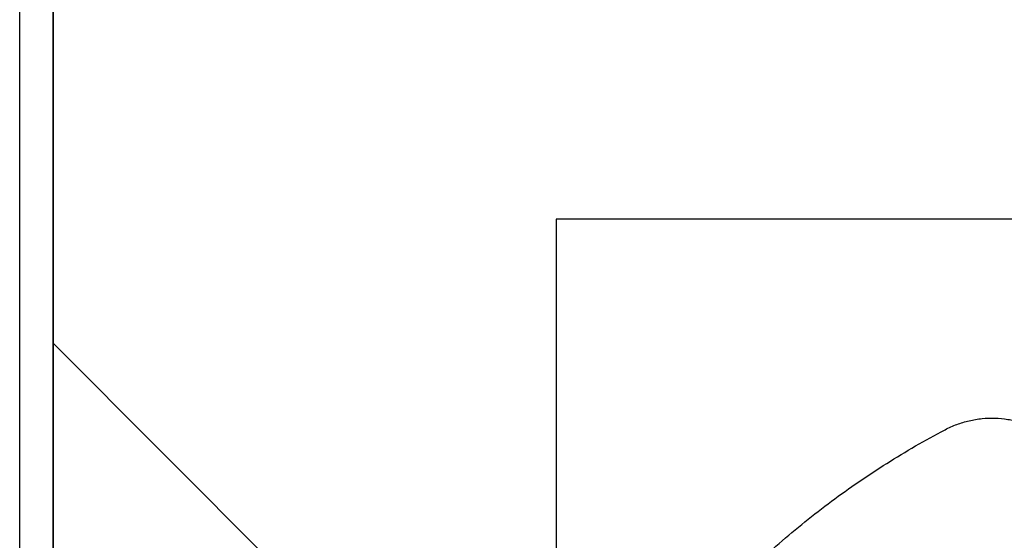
# Model space of a CAD drawing. Header units: millimetres. Extents: x -6500 to 4200, y 0 to 5940.
# Tile 128 of 157: x 1319.27 to 1326.61, y 2721.37 to 2725.25. Entities that reach past the tile are written whole.
import ezdxf

# ---------------------------------------------------------------- set-up
doc = ezdxf.new("R2010")
doc.units = ezdxf.units.MM
doc.layers.add('152', color=250, linetype='Continuous')

msp = doc.modelspace()

# ---------------------------------------------------------------- hatches: boundary and pattern name
at = {"layer": '152', "linetype": 'Continuous', "lineweight": -3}
h = msp.add_hatch(dxfattribs=at)
h.set_pattern_fill('ANSI31', color=256, scale=30, angle=89.9543738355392, style=0)
h.set_pattern_definition([(134.9543738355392, (0, 0), (-67.40553368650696, -67.29826541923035), [])])
edge = h.paths.add_edge_path(flags=0)
edge.add_line((1331.271263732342, 2714.009700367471), (1331.271263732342, 2715.759700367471))
edge.add_line((1331.271263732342, 2715.759700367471), (1327.271263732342, 2715.759700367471))
edge.add_line((1327.271263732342, 2715.759700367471), (1327.271263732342, 2723.759700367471))
edge.add_line((1327.271263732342, 2723.759700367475), (1323.271263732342, 2723.759700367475))
edge.add_line((1323.271263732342, 2723.759700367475), (1323.271263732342, 2715.759700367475))
edge.add_line((1323.271263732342, 2715.759700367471), (1319.521263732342, 2715.759700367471))
edge.add_line((1319.521263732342, 2715.759700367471), (1319.521263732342, 2773.009700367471))
edge.add_spline(control_points=[(1319.521263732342, 2773.009700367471), (1319.521263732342, 2773.174768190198), (1319.537571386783, 2773.503091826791), (1319.58590781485, 2773.827856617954), (1319.634304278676, 2774.070080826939), (1319.652504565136, 2774.150727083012), (1319.692645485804, 2774.310163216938), (1319.714609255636, 2774.389103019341), (1319.7860813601, 2774.623628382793), (1319.896233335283, 2774.930222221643), (1320.035704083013, 2775.224764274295), (1320.151472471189, 2775.441081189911), (1320.191926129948, 2775.512420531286), (1320.255455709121, 2775.618258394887), (1320.277137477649, 2775.653389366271), (1320.321301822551, 2775.723004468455), (1320.343769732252, 2775.757468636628), (1320.458016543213, 2775.928091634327), (1320.652988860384, 2776.190248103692), (1320.871692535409, 2776.431278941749), (1321.102295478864, 2776.661717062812), (1321.223545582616, 2776.771640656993), (1321.382784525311, 2776.902211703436), (1321.415050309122, 2776.928007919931), (1321.480011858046, 2776.978640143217), (1321.512742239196, 2777.003505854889), (1321.611674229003, 2777.076766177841), (1321.678616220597, 2777.123824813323), (1321.882357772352, 2777.259739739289), (1322.161774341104, 2777.426955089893), (1322.456561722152, 2777.566434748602), (1322.6835263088, 2777.660445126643), (1322.760161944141, 2777.690012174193), (1322.876617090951, 2777.731653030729), (1322.915653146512, 2777.745068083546), (1322.993796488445, 2777.770849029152), (1323.032954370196, 2777.783233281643), (1323.229170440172, 2777.842649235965), (1323.545840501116, 2777.921717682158), (1323.867838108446, 2777.969503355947), (1324.192516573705, 2778.001547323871), (1324.356195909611, 2778.009700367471), (1324.521263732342, 2778.009700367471)], knot_values=[0, 0, 0, 0, 0.06249999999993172, 0.1249999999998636, 0.1249999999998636, 0.1562499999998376, 0.1562499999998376, 0.1874999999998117, 0.1874999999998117, 0.2499999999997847, 0.3124999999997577, 0.3124999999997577, 0.343749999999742, 0.343749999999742, 0.3593749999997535, 0.3593749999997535, 0.3749999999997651, 0.3749999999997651, 0.4374999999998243, 0.4999999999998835, 0.4999999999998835, 0.5624999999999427, 0.5624999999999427, 0.5781249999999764, 0.5781249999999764, 0.59375000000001, 0.59375000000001, 0.6250000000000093, 0.6250000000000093, 0.6874999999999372, 0.749999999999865, 0.749999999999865, 0.7812499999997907, 0.7812499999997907, 0.7968749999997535, 0.7968749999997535, 0.8124999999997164, 0.8124999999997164, 0.874999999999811, 0.9374999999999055, 0.9374999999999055, 1, 1, 1, 1], degree=3, periodic=0)
edge.add_line((1324.521263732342, 2778.009700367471), (1379.521263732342, 2778.009700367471))
edge.add_line((1379.521263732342, 2778.009700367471), (1379.521263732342, 2693.009700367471))
edge.add_line((1379.521263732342, 2693.009700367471), (1375.021263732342, 2693.009700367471))
edge.add_line((1375.021263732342, 2693.009700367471), (1375.021263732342, 2724.00970036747))
edge.add_line((1375.021263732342, 2724.009700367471), (1370.521263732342, 2724.009700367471))
edge.add_line((1370.521263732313, 2724.009700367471), (1370.521263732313, 2683.009700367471))
edge.add_spline(control_points=[(1370.521263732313, 2683.009700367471), (1370.521263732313, 2682.844632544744), (1370.504955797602, 2682.516308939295), (1370.456619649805, 2682.191544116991), (1370.408223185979, 2681.949319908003), (1370.39002289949, 2681.86867365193), (1370.349881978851, 2681.709237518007), (1370.327918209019, 2681.630297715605), (1370.256446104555, 2681.395772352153), (1370.146294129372, 2681.089178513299), (1370.006823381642, 2680.794636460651), (1369.891054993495, 2680.578319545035), (1369.850601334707, 2680.50698020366), (1369.787071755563, 2680.401142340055), (1369.765389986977, 2680.366011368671), (1369.721225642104, 2680.296396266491), (1369.698757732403, 2680.261932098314), (1369.584510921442, 2680.091309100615), (1369.389537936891, 2679.829153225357), (1369.170834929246, 2679.588121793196), (1368.940231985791, 2679.357683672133), (1368.818981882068, 2679.247760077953), (1368.659742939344, 2679.117189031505), (1368.627477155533, 2679.091392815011), (1368.56251560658, 2679.040760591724), (1368.529785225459, 2679.015894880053), (1368.430853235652, 2678.942634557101), (1368.363911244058, 2678.895575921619), (1368.160169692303, 2678.759660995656), (1367.880753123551, 2678.592445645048), (1367.585965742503, 2678.45296598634), (1367.359001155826, 2678.358955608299), (1367.282365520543, 2678.329388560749), (1367.165910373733, 2678.287747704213), (1367.126874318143, 2678.274332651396), (1367.04873097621, 2678.24855170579), (1367.009573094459, 2678.236167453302), (1366.813357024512, 2678.176751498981), (1366.496686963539, 2678.097683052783), (1366.174689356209, 2678.049897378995), (1365.85001089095, 2678.017853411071), (1365.686331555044, 2678.009700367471), (1365.521263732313, 2678.009700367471)], knot_values=[0, 0, 0, 0, 0.06249999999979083, 0.1249999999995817, 0.1249999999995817, 0.1562499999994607, 0.1562499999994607, 0.1874999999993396, 0.1874999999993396, 0.2499999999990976, 0.3124999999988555, 0.3124999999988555, 0.3437499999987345, 0.3437499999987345, 0.3593749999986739, 0.3593749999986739, 0.3749999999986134, 0.3749999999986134, 0.4374999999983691, 0.4999999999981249, 0.4999999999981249, 0.5624999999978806, 0.5624999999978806, 0.5781249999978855, 0.5781249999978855, 0.5937499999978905, 0.5937499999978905, 0.6249999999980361, 0.6249999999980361, 0.687499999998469, 0.7499999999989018, 0.7499999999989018, 0.78124999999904, 0.78124999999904, 0.796874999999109, 0.796874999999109, 0.8124999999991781, 0.8124999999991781, 0.8749999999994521, 0.937499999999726, 0.937499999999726, 1, 1, 1, 1], degree=3, periodic=0)
edge.add_line((1365.521263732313, 2678.009700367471), (1336.521263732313, 2678.009700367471))
edge.add_spline(control_points=[(1336.521263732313, 2678.009700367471), (1336.356195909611, 2678.009700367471), (1336.027872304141, 2678.026008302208), (1335.703107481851, 2678.074344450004), (1335.46088327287, 2678.122740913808), (1335.380237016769, 2678.14094120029), (1335.220800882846, 2678.18108212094), (1335.141861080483, 2678.20304589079), (1334.907335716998, 2678.274517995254), (1334.600741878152, 2678.384669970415), (1334.306199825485, 2678.524140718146), (1334.089882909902, 2678.639909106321), (1334.018543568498, 2678.680362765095), (1333.912705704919, 2678.743892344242), (1333.877574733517, 2678.7655741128), (1333.807959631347, 2678.809738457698), (1333.773495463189, 2678.832206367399), (1333.602872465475, 2678.946453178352), (1333.340716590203, 2679.141426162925), (1333.099685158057, 2679.36012917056), (1332.869247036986, 2679.590732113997), (1332.75932344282, 2679.711982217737), (1332.628752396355, 2679.871221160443), (1332.602956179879, 2679.903486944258), (1332.552323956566, 2679.968448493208), (1332.527458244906, 2680.001178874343), (1332.454197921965, 2680.100110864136), (1332.407139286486, 2680.167052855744), (1332.271224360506, 2680.370794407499), (1332.104009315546, 2680.650211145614), (1331.964529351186, 2680.944998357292), (1331.870518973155, 2681.171962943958), (1331.840951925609, 2681.248598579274), (1331.799311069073, 2681.365053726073), (1331.785896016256, 2681.404089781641), (1331.760115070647, 2681.482233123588), (1331.74773081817, 2681.521391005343), (1331.68831486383, 2681.717607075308), (1331.609246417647, 2682.034277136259), (1331.561460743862, 2682.356274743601), (1331.529416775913, 2682.680953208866), (1331.521263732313, 2682.844632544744), (1331.521263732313, 2683.009700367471)], knot_values=[0, 0, 0, 0, 0.06249999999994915, 0.1249999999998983, 0.1249999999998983, 0.1562499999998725, 0.1562499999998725, 0.1874999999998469, 0.1874999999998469, 0.2499999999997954, 0.312499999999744, 0.312499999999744, 0.3437499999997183, 0.3437499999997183, 0.3593749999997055, 0.3593749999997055, 0.3749999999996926, 0.3749999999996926, 0.4374999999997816, 0.4999999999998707, 0.4999999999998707, 0.5624999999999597, 0.5624999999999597, 0.578124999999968, 0.578124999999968, 0.5937499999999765, 0.5937499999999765, 0.6249999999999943, 0.6249999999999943, 0.6874999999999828, 0.7499999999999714, 0.7499999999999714, 0.7812499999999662, 0.7812499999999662, 0.7968749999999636, 0.7968749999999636, 0.8124999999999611, 0.8124999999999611, 0.874999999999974, 0.937499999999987, 0.937499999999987, 1, 1, 1, 1], degree=3, periodic=0)
edge.add_line((1331.521263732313, 2683.009700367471), (1331.521263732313, 2714.00970036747))
h = msp.add_hatch(dxfattribs=at)
h.set_pattern_fill('ANSI31', color=256, scale=30, angle=29.98479127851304, style=0)
h.set_pattern_definition([(74.98479127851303, (0, 0), (-91.99788789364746, 24.67693504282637), [])])
h.paths.add_polyline_path([(1320.919338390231, 2712.55970036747), (1323.339169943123, 2714.909700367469), (1320.07126373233, 2714.909700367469), (1320.07126373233, 2712.55970036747)], flags=0)
edge = h.paths.add_edge_path(flags=0)
edge.add_spline(control_points=[(1328.366824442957, 2711.22914615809), (1328.478442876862, 2711.22914615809), (1328.589502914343, 2711.222551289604), (1328.755262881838, 2711.202855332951), (1328.810436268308, 2711.194640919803), (1328.920234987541, 2711.174947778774), (1329.029233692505, 2711.152043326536), (1329.136642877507, 2711.122758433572), (1329.243254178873, 2711.09027078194), (1329.296186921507, 2711.072410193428), (1329.452842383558, 2711.01433328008), (1329.554741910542, 2710.969552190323), (1329.654087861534, 2710.918669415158)], knot_values=[0, 0, 0, 0, 0.25, 0.25, 0.375, 0.375, 0.5, 0.625, 0.625, 0.75, 0.75, 1, 1, 1, 1], degree=3, periodic=0)
edge.add_spline(control_points=[(1329.767906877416, 2711.263006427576), (1329.587848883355, 2711.293013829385), (1329.40850598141, 2711.326665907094), (1329.051248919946, 2711.401252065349), (1328.873309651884, 2711.442195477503), (1328.519384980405, 2711.531250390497), (1328.343274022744, 2711.579392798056), (1327.993230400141, 2711.682779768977), (1327.819310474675, 2711.73801708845), (1327.646493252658, 2711.796800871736)], knot_values=[0, 0, 0, 0, 0.25, 0.25, 0.5, 0.5, 0.75, 0.75, 1, 1, 1, 1], degree=3, periodic=0)
edge.add_line((1327.646493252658, 2711.796800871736), (1325.421392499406, 2712.553668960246))
edge.add_spline(control_points=[(1325.42139249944, 2712.553668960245), (1325.376714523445, 2712.568866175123), (1325.290980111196, 2712.605944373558), (1325.212186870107, 2712.655832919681), (1325.165182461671, 2712.691149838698), (1325.15587785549, 2712.698435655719), (1325.137649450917, 2712.713305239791), (1325.110833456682, 2712.736087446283), (1325.085570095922, 2712.760278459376), (1325.037078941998, 2712.810507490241), (1325.00745283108, 2712.846444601), (1324.967159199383, 2712.904111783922), (1324.954382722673, 2712.924042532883), (1324.930653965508, 2712.964522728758), (1324.919654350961, 2712.985127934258), (1324.889194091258, 2713.048015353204), (1324.872256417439, 2713.091362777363), (1324.855350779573, 2713.14734837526), (1324.852184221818, 2713.15863608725), (1324.846286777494, 2713.181395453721), (1324.843551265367, 2713.192891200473), (1324.836067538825, 2713.227384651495), (1324.832023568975, 2713.250439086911), (1324.822652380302, 2713.31977414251), (1324.820069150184, 2713.366225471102), (1324.821708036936, 2713.436245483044), (1324.823177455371, 2713.459642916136), (1324.828018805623, 2713.506556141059), (1324.83136599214, 2713.529810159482), (1324.844074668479, 2713.59873362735), (1324.856098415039, 2713.643679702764), (1324.879425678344, 2713.709604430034), (1324.888087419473, 2713.73132913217), (1324.902442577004, 2713.763531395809), (1324.907467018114, 2713.774224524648), (1324.917900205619, 2713.795323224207), (1324.923310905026, 2713.805736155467), (1324.951319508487, 2713.857129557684), (1324.976764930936, 2713.896108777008), (1325.01941640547, 2713.951426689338), (1325.034384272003, 2713.969338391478), (1325.065851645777, 2714.00408535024), (1325.082425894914, 2714.020984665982), (1325.133698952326, 2714.069252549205), (1325.170058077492, 2714.09838689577), (1325.22777749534, 2714.137640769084), (1325.247549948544, 2714.149980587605), (1325.288176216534, 2714.173148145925), (1325.309085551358, 2714.184001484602), (1325.373102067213, 2714.21403549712), (1325.417120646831, 2714.230556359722), (1325.462484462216, 2714.243564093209)], knot_values=[0, 0, 0, 0, 0.06249999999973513, 0.1249999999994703, 0.1249999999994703, 0.140624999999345, 0.140624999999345, 0.1562499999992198, 0.1874999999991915, 0.1874999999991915, 0.2499999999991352, 0.2499999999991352, 0.2812499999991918, 0.2812499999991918, 0.3124999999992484, 0.3124999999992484, 0.3749999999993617, 0.3749999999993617, 0.3906249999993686, 0.3906249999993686, 0.4062499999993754, 0.4062499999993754, 0.4374999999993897, 0.4374999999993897, 0.4999999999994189, 0.4999999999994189, 0.531249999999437, 0.531249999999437, 0.5624999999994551, 0.5624999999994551, 0.624999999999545, 0.624999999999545, 0.6562499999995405, 0.6562499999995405, 0.671874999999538, 0.671874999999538, 0.6874999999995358, 0.6874999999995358, 0.7499999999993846, 0.7499999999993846, 0.7812499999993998, 0.7812499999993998, 0.812499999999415, 0.812499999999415, 0.8749999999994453, 0.8749999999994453, 0.9062499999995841, 0.9062499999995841, 0.9374999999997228, 0.9374999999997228, 1, 1, 1, 1], degree=3, periodic=0)
edge.add_line((1325.462484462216, 2714.243564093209), (1329.518129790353, 2715.40648994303))
edge.add_line((1329.518129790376, 2715.40648994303), (1326.879355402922, 2714.909700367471))
edge.add_line((1326.879355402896, 2714.909700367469), (1324.200397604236, 2714.909700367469))
edge.add_line((1324.200397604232, 2714.909700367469), (1322.289177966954, 2713.053634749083))
edge.add_spline(control_points=[(1322.289177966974, 2713.053634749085), (1322.25553644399, 2713.020964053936), (1322.220151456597, 2712.990408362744), (1322.164479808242, 2712.94772182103), (1322.145463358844, 2712.934001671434), (1322.106680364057, 2712.907709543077), (1322.067201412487, 2712.882597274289), (1322.026338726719, 2712.859830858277), (1321.984781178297, 2712.838242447), (1321.96364819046, 2712.828036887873), (1321.89957899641, 2712.799370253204), (1321.855854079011, 2712.782786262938), (1321.81111043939, 2712.768745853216)], knot_values=[0, 0, 0, 0, 0.25, 0.25, 0.375, 0.375, 0.5, 0.625, 0.625, 0.75, 0.75, 1, 1, 1, 1], degree=3, periodic=0)
edge.add_spline(control_points=[(1321.780856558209, 2712.362683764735), (1321.907193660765, 2712.301218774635), (1322.030339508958, 2712.234116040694), (1322.210292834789, 2712.125043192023), (1322.269535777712, 2712.087243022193), (1322.386116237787, 2712.0090183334), (1322.500769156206, 2711.928193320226), (1322.611579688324, 2711.842184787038), (1322.720463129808, 2711.753576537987), (1322.773938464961, 2711.707969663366), (1322.930871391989, 2711.567758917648), (1323.031050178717, 2711.469608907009), (1323.126766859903, 2711.36676278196)], knot_values=[0, 0, 0, 0, 0.25000000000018, 0.25000000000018, 0.3750000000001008, 0.3750000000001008, 0.5000000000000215, 0.6249999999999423, 0.6249999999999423, 0.7499999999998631, 0.7499999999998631, 1, 1, 1, 1], degree=3, periodic=0)
edge.add_line((1323.442838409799, 2711.22914615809), (1328.366824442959, 2711.22914615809))
edge = h.paths.add_edge_path(flags=0)
edge.add_spline(control_points=[(1321.81111043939, 2712.768745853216), (1321.790135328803, 2712.762163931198), (1321.770654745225, 2712.752659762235), (1321.748139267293, 2712.737191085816), (1321.743715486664, 2712.733901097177), (1321.735194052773, 2712.727052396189), (1321.722860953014, 2712.716351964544), (1321.711838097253, 2712.704404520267), (1321.698313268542, 2712.687358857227), (1321.692105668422, 2712.678205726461), (1321.681266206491, 2712.659319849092), (1321.676585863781, 2712.649543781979), (1321.670662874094, 2712.634385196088), (1321.668872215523, 2712.62924958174), (1321.665665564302, 2712.618809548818), (1321.664245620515, 2712.613483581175), (1321.66061738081, 2712.597482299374), (1321.657418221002, 2712.576006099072), (1321.65740492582, 2712.554255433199), (1321.659047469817, 2712.532362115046), (1321.660684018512, 2712.521567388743), (1321.665503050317, 2712.500430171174), (1321.668687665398, 2712.490060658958), (1321.676640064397, 2712.469728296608), (1321.681420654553, 2712.459781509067), (1321.692258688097, 2712.440959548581), (1321.698346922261, 2712.431995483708), (1321.711866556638, 2712.414964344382), (1321.719369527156, 2712.406840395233), (1321.743266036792, 2712.384570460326), (1321.76108839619, 2712.372301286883), (1321.780856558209, 2712.362683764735)], knot_values=[0, 0, 0, 0, 0.1250000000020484, 0.1250000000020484, 0.1562500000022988, 0.1562500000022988, 0.1875000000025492, 0.2500000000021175, 0.2500000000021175, 0.3125000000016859, 0.3125000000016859, 0.3750000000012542, 0.3750000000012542, 0.4062500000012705, 0.4062500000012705, 0.4375000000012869, 0.4375000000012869, 0.5000000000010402, 0.5625000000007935, 0.5625000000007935, 0.6250000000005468, 0.6250000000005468, 0.6875000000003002, 0.6875000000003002, 0.7500000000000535, 0.7500000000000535, 0.8124999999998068, 0.8124999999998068, 0.8749999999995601, 0.8749999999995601, 1, 1, 1, 1], degree=3, periodic=0)
edge = h.paths.add_edge_path(flags=0)
edge.add_spline(control_points=[(1329.654087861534, 2710.918669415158), (1329.665936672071, 2710.912600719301), (1329.67822110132, 2710.907917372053), (1329.703627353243, 2710.901213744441), (1329.716902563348, 2710.899205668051), (1329.743199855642, 2710.898102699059), (1329.75630260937, 2710.898953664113), (1329.775886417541, 2710.902379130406), (1329.782382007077, 2710.903883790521), (1329.79503886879, 2710.907543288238), (1329.807438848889, 2710.911864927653), (1329.819330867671, 2710.917495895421), (1329.830962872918, 2710.923797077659), (1329.836657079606, 2710.927294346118), (1329.852936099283, 2710.938546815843), (1329.862869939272, 2710.947122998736), (1329.876388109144, 2710.961604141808), (1329.880679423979, 2710.966731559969), (1329.888598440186, 2710.9773090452), (1329.895897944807, 2710.988246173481), (1329.901983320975, 2710.999888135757), (1329.907452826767, 2711.011887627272), (1329.909891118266, 2711.018105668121), (1329.916124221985, 2711.036956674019), (1329.918877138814, 2711.049791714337), (1329.920934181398, 2711.06943983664), (1329.921270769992, 2711.076092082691), (1329.921218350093, 2711.089354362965), (1329.920833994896, 2711.095931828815), (1329.918637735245, 2711.115507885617), (1329.915781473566, 2711.128391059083), (1329.907237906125, 2711.153562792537), (1329.901688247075, 2711.165473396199), (1329.888116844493, 2711.187988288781), (1329.879984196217, 2711.198676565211), (1329.86189182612, 2711.217768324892), (1329.851893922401, 2711.226287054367), (1329.835429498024, 2711.237481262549), (1329.829733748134, 2711.240915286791), (1329.818111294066, 2711.247097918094), (1329.812158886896, 2711.249864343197), (1329.793881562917, 2711.257196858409), (1329.781038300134, 2711.260818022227), (1329.767906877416, 2711.263006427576)], knot_values=[0, 0, 0, 0, 0.06249999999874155, 0.06249999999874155, 0.1249999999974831, 0.1249999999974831, 0.1874999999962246, 0.1874999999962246, 0.2187499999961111, 0.2187499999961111, 0.2499999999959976, 0.2812499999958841, 0.2812499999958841, 0.3124999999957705, 0.3124999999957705, 0.3749999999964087, 0.3749999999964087, 0.4062499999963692, 0.4062499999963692, 0.4374999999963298, 0.4687499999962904, 0.4687499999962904, 0.499999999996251, 0.499999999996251, 0.562499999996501, 0.562499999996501, 0.5937499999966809, 0.5937499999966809, 0.6249999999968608, 0.6249999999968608, 0.6874999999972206, 0.6874999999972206, 0.7499999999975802, 0.7499999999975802, 0.8124999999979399, 0.8124999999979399, 0.8749999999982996, 0.8749999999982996, 0.9062499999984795, 0.9062499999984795, 0.9374999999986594, 0.9374999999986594, 1, 1, 1, 1], degree=3, periodic=0)
edge = h.paths.add_edge_path(flags=0)
edge.add_spline(control_points=[(1331.271263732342, 2714.287464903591), (1331.271263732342, 2714.274353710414), (1331.270039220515, 2714.261451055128), (1331.266441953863, 2714.242396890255), (1331.264947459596, 2714.236095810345), (1331.26135689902, 2714.223596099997), (1331.259247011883, 2714.217366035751), (1331.252108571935, 2714.199156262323), (1331.246280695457, 2714.187608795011), (1331.235970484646, 2714.171156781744), (1331.232270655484, 2714.165818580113), (1331.224329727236, 2714.155442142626), (1331.220101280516, 2714.150426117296), (1331.206866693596, 2714.136134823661), (1331.197241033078, 2714.127508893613), (1331.176387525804, 2714.112056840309), (1331.16508669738, 2714.105222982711), (1331.141772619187, 2714.093947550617), (1331.129660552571, 2714.08941679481), (1331.11079732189, 2714.084311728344), (1331.104371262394, 2714.082892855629), (1331.091544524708, 2714.080685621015), (1331.085115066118, 2714.079887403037), (1331.065779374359, 2714.078390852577), (1331.052826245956, 2714.078582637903), (1331.026789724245, 2714.081438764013), (1331.014062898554, 2714.084069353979), (1330.995516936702, 2714.089724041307), (1330.989419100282, 2714.091896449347), (1330.977394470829, 2714.096825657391), (1330.971437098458, 2714.099599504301), (1330.954098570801, 2714.10868994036), (1330.94325367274, 2714.115746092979), (1330.928030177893, 2714.12778600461), (1330.923130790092, 2714.132043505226), (1330.913691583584, 2714.141059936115), (1330.909159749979, 2714.145816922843), (1330.896389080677, 2714.160541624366), (1330.888865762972, 2714.171052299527), (1330.875788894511, 2714.193454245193), (1330.870226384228, 2714.205430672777), (1330.861540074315, 2714.22990852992), (1330.858346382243, 2714.242500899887), (1330.856335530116, 2714.255456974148)], knot_values=[0, 0, 0, 0, 0.06250000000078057, 0.06250000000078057, 0.0937500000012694, 0.0937500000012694, 0.1250000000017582, 0.1250000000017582, 0.1875000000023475, 0.1875000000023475, 0.2187500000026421, 0.2187500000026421, 0.2500000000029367, 0.2500000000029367, 0.3125000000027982, 0.3125000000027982, 0.3750000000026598, 0.3750000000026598, 0.4375000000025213, 0.4375000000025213, 0.4687500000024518, 0.4687500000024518, 0.5000000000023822, 0.5000000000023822, 0.5625000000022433, 0.5625000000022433, 0.6250000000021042, 0.6250000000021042, 0.6562500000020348, 0.6562500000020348, 0.6875000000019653, 0.6875000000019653, 0.7500000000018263, 0.7500000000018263, 0.7812500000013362, 0.7812500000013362, 0.8125000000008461, 0.8125000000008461, 0.875000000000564, 0.875000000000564, 0.937500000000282, 0.937500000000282, 1, 1, 1, 1], degree=3, periodic=0)
edge = h.paths.add_edge_path(flags=0)
edge.add_spline(control_points=[(1326.201548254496, 2720.972858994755), (1326.212856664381, 2720.972858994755), (1326.223948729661, 2720.974129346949), (1326.245716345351, 2720.979115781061), (1326.256483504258, 2720.982902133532), (1326.276579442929, 2720.992636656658), (1326.286030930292, 2720.998592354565), (1326.303664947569, 2721.01274476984), (1326.311520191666, 2721.020677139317), (1326.325377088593, 2721.038191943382), (1326.33140434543, 2721.047884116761), (1326.340983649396, 2721.068052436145), (1326.344629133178, 2721.078619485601), (1326.349522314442, 2721.100688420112), (1326.350684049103, 2721.111790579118), (1326.350528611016, 2721.134125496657), (1326.34916279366, 2721.14545670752), (1326.344010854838, 2721.167179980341), (1326.340237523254, 2721.177709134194), (1326.330243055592, 2721.197977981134), (1326.324201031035, 2721.207363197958), (1326.310099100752, 2721.224686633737), (1326.301941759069, 2721.23266868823), (1326.284328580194, 2721.24638511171), (1326.27478979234, 2721.252238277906), (1326.254313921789, 2721.261787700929), (1326.24372842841, 2721.265325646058), (1326.221885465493, 2721.270010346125), (1326.210527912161, 2721.271129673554), (1326.188207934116, 2721.270803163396), (1326.177102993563, 2721.269397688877), (1326.155153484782, 2721.264028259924), (1326.144615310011, 2721.260144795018), (1326.134514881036, 2721.255059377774)], knot_values=[0, 0, 0, 0, 0.0625, 0.0625, 0.125, 0.125, 0.1875, 0.1875, 0.25, 0.25, 0.3125, 0.3125, 0.375, 0.375, 0.4375, 0.4375, 0.5, 0.5, 0.5625, 0.5625, 0.625, 0.625, 0.6875, 0.6875, 0.75, 0.75, 0.8125, 0.8125, 0.875, 0.875, 0.9375, 0.9375, 1, 1, 1, 1], degree=3, periodic=0)
edge = h.paths.add_edge_path(flags=0)
edge.add_spline(control_points=[(1325.555443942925, 2717.958465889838), (1325.560412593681, 2717.984264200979), (1325.561674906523, 2718.010142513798), (1325.558140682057, 2718.049077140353), (1325.55602005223, 2718.062111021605), (1325.550052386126, 2718.087408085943), (1325.546202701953, 2718.099773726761), (1325.539137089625, 2718.117900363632), (1325.536565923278, 2718.123872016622), (1325.53098327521, 2718.135671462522), (1325.52795853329, 2718.141521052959), (1325.51833597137, 2718.158616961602), (1325.50403141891, 2718.180283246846), (1325.486864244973, 2718.199759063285), (1325.472883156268, 2718.213519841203), (1325.468028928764, 2718.217970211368), (1325.458101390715, 2718.226446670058), (1325.442828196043, 2718.23857881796), (1325.426437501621, 2718.249006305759), (1325.403584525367, 2718.261386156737), (1325.391560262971, 2718.266843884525), (1325.354906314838, 2718.280445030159), (1325.329599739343, 2718.285999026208), (1325.277203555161, 2718.289911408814), (1325.251349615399, 2718.2881767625), (1325.213084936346, 2718.280170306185), (1325.200387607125, 2718.276563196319), (1325.175833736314, 2718.26766684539), (1325.163893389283, 2718.262366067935), (1325.152295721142, 2718.256197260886)], knot_values=[0, 0, 0, 0, 0.1249999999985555, 0.1249999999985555, 0.1874999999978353, 0.1874999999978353, 0.2499999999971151, 0.2499999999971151, 0.2812499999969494, 0.2812499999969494, 0.3124999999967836, 0.3124999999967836, 0.3749999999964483, 0.4374999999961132, 0.4374999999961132, 0.4687499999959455, 0.4687499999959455, 0.4999999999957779, 0.5624999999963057, 0.5624999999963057, 0.6249999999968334, 0.6249999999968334, 0.7499999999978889, 0.7499999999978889, 0.8749999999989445, 0.8749999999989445, 0.9374999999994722, 0.9374999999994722, 1, 1, 1, 1], degree=3, periodic=0)
edge = h.paths.add_edge_path(flags=0)
edge.add_spline(control_points=[(1330.856335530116, 2714.255456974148), (1330.847652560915, 2714.311402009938), (1330.833206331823, 2714.365420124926), (1330.803231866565, 2714.443670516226), (1330.791844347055, 2714.469287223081), (1330.772603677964, 2714.506990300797), (1330.765823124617, 2714.519442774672), (1330.751702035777, 2714.543807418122), (1330.744342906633, 2714.555757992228), (1330.706079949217, 2714.614372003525), (1330.670823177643, 2714.65765688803), (1330.620854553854, 2714.707185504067), (1330.61053151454, 2714.716887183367), (1330.589442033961, 2714.735669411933), (1330.557186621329, 2714.762880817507), (1330.500394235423, 2714.803535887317), (1330.451774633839, 2714.83112678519), (1330.401532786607, 2714.856205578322), (1330.375455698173, 2714.867531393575), (1330.296427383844, 2714.896951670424), (1330.242350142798, 2714.910778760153), (1330.173030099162, 2714.920896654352), (1330.159079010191, 2714.92255816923), (1330.130999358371, 2714.925143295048), (1330.116844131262, 2714.926065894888), (1330.07461053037, 2714.927688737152), (1330.046614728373, 2714.927266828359), (1329.963093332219, 2714.9216193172), (1329.908028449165, 2714.912061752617), (1329.853606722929, 2714.896456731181)], knot_values=[0, 0, 0, 0, 0.1249999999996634, 0.1249999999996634, 0.1874999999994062, 0.1874999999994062, 0.2187499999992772, 0.2187499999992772, 0.2499999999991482, 0.2499999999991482, 0.3749999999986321, 0.3749999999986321, 0.4062499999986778, 0.4062499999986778, 0.4374999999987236, 0.4999999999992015, 0.5624999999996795, 0.5624999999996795, 0.6250000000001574, 0.6250000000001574, 0.7500000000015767, 0.7500000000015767, 0.7812500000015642, 0.7812500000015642, 0.8125000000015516, 0.8125000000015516, 0.8750000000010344, 0.8750000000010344, 1, 1, 1, 1], degree=3, periodic=0)
edge.add_line((1329.853606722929, 2714.896456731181), (1325.623109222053, 2713.683393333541))
edge.add_spline(control_points=[(1325.623109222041, 2713.683393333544), (1325.592076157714, 2713.674494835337), (1325.563253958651, 2713.660995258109), (1325.529962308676, 2713.638426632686), (1325.523460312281, 2713.633628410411), (1325.51096541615, 2713.623619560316), (1325.50494328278, 2713.618389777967), (1325.487541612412, 2713.602035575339), (1325.476822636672, 2713.590250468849), (1325.462097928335, 2713.571218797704), (1325.457401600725, 2713.564622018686), (1325.448621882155, 2713.551186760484), (1325.444521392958, 2713.544330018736), (1325.433069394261, 2713.523351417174), (1325.426562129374, 2713.508823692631), (1325.418514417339, 2713.486208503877), (1325.416110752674, 2713.478501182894), (1325.411937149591, 2713.462954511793), (1325.41017228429, 2713.455145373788), (1325.405818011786, 2713.431613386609), (1325.404163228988, 2713.415786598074), (1325.40335769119, 2713.383854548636), (1325.404237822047, 2713.36763083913), (1325.408499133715, 2713.3359529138), (1325.411859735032, 2713.320397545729), (1325.418733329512, 2713.29748706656), (1325.421331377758, 2713.289920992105), (1325.427156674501, 2713.274933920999), (1325.430385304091, 2713.267519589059), (1325.440842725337, 2713.245891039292), (1325.448887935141, 2713.23215106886), (1325.462539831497, 2713.21254306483), (1325.467355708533, 2713.206174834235), (1325.477528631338, 2713.193780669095), (1325.482910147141, 2713.187731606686), (1325.499624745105, 2713.170388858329), (1325.511562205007, 2713.159830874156), (1325.536984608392, 2713.140670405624), (1325.550512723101, 2713.132045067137), (1325.579007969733, 2713.116944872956), (1325.593771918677, 2713.110568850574), (1325.609053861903, 2713.105370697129)], knot_values=[0, 0, 0, 0, 0.1250000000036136, 0.1250000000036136, 0.1562500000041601, 0.1562500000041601, 0.1875000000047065, 0.1875000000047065, 0.2500000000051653, 0.2500000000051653, 0.2812500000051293, 0.2812500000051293, 0.3125000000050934, 0.3125000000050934, 0.3750000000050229, 0.3750000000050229, 0.4062500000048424, 0.4062500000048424, 0.4375000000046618, 0.4375000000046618, 0.5000000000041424, 0.5000000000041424, 0.5625000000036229, 0.5625000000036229, 0.6250000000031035, 0.6250000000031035, 0.6562500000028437, 0.6562500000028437, 0.6875000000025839, 0.6875000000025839, 0.750000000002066, 0.750000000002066, 0.7812500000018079, 0.7812500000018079, 0.8125000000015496, 0.8125000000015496, 0.8750000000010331, 0.8750000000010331, 0.9375000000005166, 0.9375000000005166, 1, 1, 1, 1], degree=3, periodic=0)
edge.add_line((1325.609053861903, 2713.105370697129), (1330.888140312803, 2711.309689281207))
edge.add_spline(control_points=[(1330.888140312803, 2711.309689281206), (1330.911317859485, 2711.301805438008), (1330.933453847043, 2711.291999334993), (1330.96516097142, 2711.274527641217), (1330.975479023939, 2711.268240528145), (1330.995606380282, 2711.254727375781), (1331.005450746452, 2711.247472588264), (1331.033948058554, 2711.224447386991), (1331.051338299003, 2711.207638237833), (1331.075095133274, 2711.180311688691), (1331.082623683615, 2711.170848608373), (1331.09688648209, 2711.151201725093), (1331.103651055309, 2711.140964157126), (1331.122432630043, 2711.109598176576), (1331.132965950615, 2711.087848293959), (1331.145865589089, 2711.053998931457), (1331.149679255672, 2711.042510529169), (1331.156313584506, 2711.019114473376), (1331.159139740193, 2711.007157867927), (1331.165954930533, 2710.971310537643), (1331.168357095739, 2710.94727910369), (1331.168812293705, 2710.911036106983), (1331.168436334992, 2710.898922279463), (1331.166602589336, 2710.874627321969), (1331.1651369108, 2710.862439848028), (1331.159198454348, 2710.826499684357), (1331.153185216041, 2710.803119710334), (1331.141122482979, 2710.768909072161), (1331.136591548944, 2710.757649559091), (1331.126480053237, 2710.735426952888), (1331.120921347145, 2710.724523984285), (1331.102994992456, 2710.692875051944), (1331.089305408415, 2710.672997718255), (1331.058466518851, 2710.6356745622), (1331.041146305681, 2710.618121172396), (1331.004221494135, 2710.586775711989), (1330.98452764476, 2710.572824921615), (1330.953135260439, 2710.554487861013), (1330.942325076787, 2710.54879290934), (1330.920221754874, 2710.53837742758), (1330.909017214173, 2710.533694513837), (1330.874958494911, 2710.521173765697), (1330.851662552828, 2710.514852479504), (1330.815824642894, 2710.508439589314), (1330.803687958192, 2710.506813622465), (1330.779330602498, 2710.504649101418), (1330.767120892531, 2710.504107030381), (1330.754880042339, 2710.504107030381)], knot_values=[0, 0, 0, 0, 0.06250000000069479, 0.06250000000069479, 0.0937500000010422, 0.0937500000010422, 0.1250000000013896, 0.1250000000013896, 0.1875000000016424, 0.1875000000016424, 0.2187500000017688, 0.2187500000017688, 0.2500000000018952, 0.2500000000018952, 0.3125000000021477, 0.3125000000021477, 0.3437500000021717, 0.3437500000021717, 0.3750000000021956, 0.3750000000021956, 0.43750000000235, 0.43750000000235, 0.4687500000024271, 0.4687500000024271, 0.5000000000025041, 0.5000000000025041, 0.5625000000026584, 0.5625000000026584, 0.5937500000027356, 0.5937500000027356, 0.6250000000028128, 0.6250000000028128, 0.687500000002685, 0.687500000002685, 0.7500000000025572, 0.7500000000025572, 0.8125000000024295, 0.8125000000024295, 0.8437500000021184, 0.8437500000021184, 0.8750000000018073, 0.8750000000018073, 0.9375000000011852, 0.9375000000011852, 0.9687500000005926, 0.9687500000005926, 1, 1, 1, 1], degree=3, periodic=0)
edge.add_line((1330.754880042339, 2710.504107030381), (1323.442838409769, 2710.504107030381))
edge.add_spline(control_points=[(1323.442838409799, 2710.504107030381), (1323.355472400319, 2710.504107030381), (1323.269347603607, 2710.513879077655), (1323.163228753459, 2710.538196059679), (1323.142042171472, 2710.54368639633), (1323.100271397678, 2710.55577872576), (1323.079638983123, 2710.56238929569), (1323.018486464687, 2710.58388255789), (1322.938931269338, 2710.616961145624), (1322.863302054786, 2710.658798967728), (1322.808094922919, 2710.69355694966), (1322.789906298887, 2710.705739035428), (1322.75445583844, 2710.730962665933), (1322.737149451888, 2710.744028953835), (1322.652677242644, 2710.811595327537), (1322.591612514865, 2710.872715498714), (1322.537250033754, 2710.941108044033)], knot_values=[0, 0, 0, 0, 0.2500000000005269, 0.2500000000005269, 0.312500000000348, 0.312500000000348, 0.3750000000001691, 0.3750000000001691, 0.4999999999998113, 0.6249999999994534, 0.6249999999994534, 0.6874999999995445, 0.6874999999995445, 0.7499999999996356, 0.7499999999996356, 1, 1, 1, 1], degree=3, periodic=0)
edge.add_spline(control_points=[(1322.537250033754, 2710.941108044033), (1322.48633400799, 2711.005164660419), (1322.377999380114, 2711.126610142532), (1322.256963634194, 2711.235031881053), (1322.161354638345, 2711.31139325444), (1322.128608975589, 2711.336061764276), (1322.062189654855, 2711.383219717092), (1322.028447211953, 2711.405769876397), (1321.925651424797, 2711.470391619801), (1321.784417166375, 2711.548495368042), (1321.634914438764, 2711.610632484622), (1321.519597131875, 2711.651074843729), (1321.480533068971, 2711.663547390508), (1321.402224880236, 2711.686131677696), (1321.362892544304, 2711.696279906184), (1321.244369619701, 2711.7233493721), (1321.084939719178, 2711.750461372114), (1320.922724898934, 2711.759700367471), (1320.840897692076, 2711.759700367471)], knot_values=[0, 0, 0, 0, 0.1249999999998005, 0.249999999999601, 0.249999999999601, 0.3124999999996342, 0.3124999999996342, 0.3749999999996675, 0.3749999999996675, 0.499999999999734, 0.6249999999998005, 0.6249999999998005, 0.6874999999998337, 0.6874999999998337, 0.749999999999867, 0.749999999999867, 0.8749999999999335, 1, 1, 1, 1], degree=3, periodic=0)
edge.add_line((1320.840897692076, 2711.759700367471), (1319.271263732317, 2711.759700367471))
edge.add_line((1319.271263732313, 2711.759700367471), (1319.271263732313, 2715.759700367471))
edge.add_line((1319.271263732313, 2715.759700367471), (1323.371263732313, 2715.759700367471))
edge.add_spline(control_points=[(1331.271263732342, 2714.692691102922), (1331.271263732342, 2714.738023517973), (1331.26690884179, 2714.782934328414), (1331.249489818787, 2714.871909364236), (1331.236649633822, 2714.914832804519), (1331.211448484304, 2714.976968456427), (1331.20205088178, 2714.997302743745), (1331.181219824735, 2715.037200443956), (1331.169734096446, 2715.056831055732), (1331.132761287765, 2715.11353016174), (1331.104670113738, 2715.148708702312), (1331.073088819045, 2715.181230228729)], knot_values=[0, 0, 0, 0, 0.2500000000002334, 0.2500000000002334, 0.5000000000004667, 0.5000000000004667, 0.62500000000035, 0.62500000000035, 0.7500000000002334, 0.7500000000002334, 1, 1, 1, 1], degree=3, periodic=0)
edge.add_spline(control_points=[(1331.073088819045, 2715.181230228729), (1331.031864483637, 2715.223681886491), (1330.992433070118, 2715.267670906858), (1330.917137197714, 2715.358707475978), (1330.881231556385, 2715.405820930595), (1330.813380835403, 2715.502628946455), (1330.781365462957, 2715.552416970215), (1330.721417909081, 2715.65436196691), (1330.693510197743, 2715.706464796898), (1330.66767295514, 2715.759700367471)], knot_values=[0, 0, 0, 0, 0.25, 0.25, 0.5, 0.5, 0.75, 0.75, 1, 1, 1, 1], degree=3, periodic=0)
edge.add_line((1330.66767295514, 2715.759700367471), (1327.27126373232, 2715.759700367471))
edge.add_line((1327.271263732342, 2715.759700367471), (1327.271263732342, 2721.527515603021))
edge.add_spline(control_points=[(1327.271263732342, 2721.527515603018), (1327.271263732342, 2721.559982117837), (1327.267070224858, 2721.624133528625), (1327.254870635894, 2721.686792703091), (1327.242707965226, 2721.733225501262), (1327.238150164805, 2721.748609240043), (1327.228006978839, 2721.779185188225), (1327.222398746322, 2721.794431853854), (1327.204159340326, 2721.839447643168), (1327.17621399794, 2721.897308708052), (1327.141259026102, 2721.95099433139), (1327.102743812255, 2722.002559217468), (1327.081564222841, 2722.027395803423), (1327.036731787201, 2722.073570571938), (1326.989242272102, 2722.116566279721), (1326.936519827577, 2722.153301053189), (1326.894947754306, 2722.178423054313), (1326.880778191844, 2722.186369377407), (1326.85216716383, 2722.201224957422), (1326.837678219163, 2722.208163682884), (1326.793670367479, 2722.227537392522), (1326.76361262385, 2722.238535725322), (1326.717443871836, 2722.252148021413), (1326.701873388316, 2722.256203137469), (1326.670363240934, 2722.263329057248), (1326.654378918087, 2722.266404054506), (1326.606522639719, 2722.27401436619), (1326.542624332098, 2722.279970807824), (1326.478551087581, 2722.277775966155), (1326.430429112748, 2722.273005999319), (1326.414321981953, 2722.270883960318), (1326.382372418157, 2722.265614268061), (1326.366562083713, 2722.262476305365), (1326.319613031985, 2722.251587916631), (1326.258295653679, 2722.233149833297), (1326.199517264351, 2722.206943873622), (1326.170788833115, 2722.191819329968)], knot_values=[0, 0, 0, 0, 0.0624999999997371, 0.1249999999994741, 0.1249999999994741, 0.1562499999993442, 0.1562499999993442, 0.1874999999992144, 0.1874999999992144, 0.2499999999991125, 0.3124999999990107, 0.3124999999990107, 0.3749999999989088, 0.3749999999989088, 0.437499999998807, 0.499999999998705, 0.499999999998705, 0.5312499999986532, 0.5312499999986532, 0.5624999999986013, 0.5624999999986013, 0.6249999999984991, 0.6249999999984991, 0.6562499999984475, 0.6562499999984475, 0.687499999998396, 0.687499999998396, 0.7499999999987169, 0.8124999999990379, 0.8124999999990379, 0.8437499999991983, 0.8437499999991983, 0.8749999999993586, 0.8749999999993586, 0.9374999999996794, 1, 1, 1, 1], degree=3, periodic=0)
edge.add_spline(control_points=[(1326.170788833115, 2722.191819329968), (1326.022255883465, 2722.113621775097), (1325.732666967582, 2721.946441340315), (1325.320286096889, 2721.663932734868), (1325.060015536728, 2721.454461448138), (1324.902001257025, 2721.316827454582), (1324.870612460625, 2721.288946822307), (1324.808447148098, 2721.232639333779), (1324.716087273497, 2721.147334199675), (1324.626380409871, 2721.059508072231), (1324.450489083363, 2720.880508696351), (1324.337919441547, 2720.756717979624), (1324.176137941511, 2720.564310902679), (1324.123334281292, 2720.498977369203), (1324.020538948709, 2720.366613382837), (1323.970513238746, 2720.299548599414), (1323.824518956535, 2720.095727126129), (1323.64073541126, 2719.816967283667), (1323.478646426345, 2719.524247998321), (1323.403109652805, 2719.37434439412)], knot_values=[0, 0, 0, 0, 0.1249999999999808, 0.2499999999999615, 0.3749999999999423, 0.3749999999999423, 0.4062499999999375, 0.4062499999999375, 0.4374999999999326, 0.499999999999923, 0.499999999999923, 0.6250000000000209, 0.6250000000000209, 0.6875000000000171, 0.6875000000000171, 0.7500000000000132, 0.7500000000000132, 0.8750000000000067, 1, 1, 1, 1], degree=3, periodic=0)
edge.add_line((1323.403109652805, 2719.37434439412), (1323.948357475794, 2718.812894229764))
edge.add_spline(control_points=[(1323.948357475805, 2718.812894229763), (1323.997395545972, 2718.944805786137), (1324.052448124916, 2719.073921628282), (1324.143967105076, 2719.263439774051), (1324.175965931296, 2719.325918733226), (1324.226215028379, 2719.418590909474), (1324.243356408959, 2719.449335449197), (1324.278307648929, 2719.510324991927), (1324.296108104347, 2719.540555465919), (1324.386717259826, 2719.690400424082), (1324.541954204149, 2719.921802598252), (1324.804808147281, 2720.244498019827), (1325.024452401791, 2720.46820971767), (1325.154498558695, 2720.585967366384), (1325.207168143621, 2720.632540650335), (1325.233801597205, 2720.655538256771), (1325.314317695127, 2720.723428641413), (1325.368921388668, 2720.767313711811), (1325.535478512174, 2720.894892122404), (1325.764865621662, 2721.054142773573), (1326.008816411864, 2721.191772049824), (1326.134514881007, 2721.255059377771)], knot_values=[0, 0, 0, 0, 0.1249999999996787, 0.1249999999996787, 0.1874999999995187, 0.1874999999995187, 0.2187499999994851, 0.2187499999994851, 0.2499999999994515, 0.2499999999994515, 0.3749999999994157, 0.4999999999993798, 0.6249999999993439, 0.6562499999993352, 0.6562499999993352, 0.6874999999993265, 0.6874999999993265, 0.7499999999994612, 0.7499999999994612, 0.8749999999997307, 1, 1, 1, 1], degree=3, periodic=0)
edge.add_line((1326.073685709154, 2720.972858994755), (1325.945735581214, 2720.308514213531))
edge.add_spline(control_points=[(1325.945735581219, 2720.308514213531), (1325.783019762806, 2720.024238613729), (1325.607324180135, 2719.748560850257), (1325.371561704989, 2719.414656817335), (1325.323600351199, 2719.3484118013), (1325.226055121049, 2719.216996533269), (1325.176451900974, 2719.151802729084), (1325.025493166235, 2718.958213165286), (1324.818336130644, 2718.705190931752), (1324.599468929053, 2718.462322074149), (1324.374730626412, 2718.224543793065), (1324.259355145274, 2718.108141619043), (1323.905730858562, 2717.767924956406), (1323.659620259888, 2717.552650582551), (1323.403109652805, 2717.348956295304)], knot_values=[0, 0, 0, 0, 0.2499999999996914, 0.2499999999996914, 0.3124999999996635, 0.3124999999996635, 0.3749999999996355, 0.3749999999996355, 0.4999999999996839, 0.6249999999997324, 0.6249999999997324, 0.7499999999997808, 0.7499999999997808, 1, 1, 1, 1], degree=3, periodic=0)
edge.add_spline(control_points=[(1323.687435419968, 2717.093721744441), (1323.790655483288, 2717.211881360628), (1323.898960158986, 2717.325021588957), (1324.06901199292, 2717.48723453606), (1324.127018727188, 2717.540100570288), (1324.245264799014, 2717.643037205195), (1324.365729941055, 2717.743177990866), (1324.490619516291, 2717.837744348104), (1324.617728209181, 2717.929514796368), (1324.682389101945, 2717.973994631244), (1324.878990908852, 2718.102748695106), (1325.013776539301, 2718.182518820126), (1325.152295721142, 2718.256197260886)], knot_values=[0, 0, 0, 0, 0.2500000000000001, 0.2500000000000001, 0.3750000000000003, 0.3750000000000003, 0.5000000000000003, 0.6250000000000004, 0.6250000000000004, 0.7500000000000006, 0.7500000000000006, 1, 1, 1, 1], degree=3, periodic=0)
edge.add_line((1325.555443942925, 2717.958465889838), (1325.323167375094, 2716.752435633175))
edge.add_spline(control_points=[(1325.323167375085, 2716.752435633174), (1325.31765309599, 2716.723804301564), (1325.301850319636, 2716.668418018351), (1325.276973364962, 2716.616598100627), (1325.254778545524, 2716.57912332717), (1325.246795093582, 2716.566892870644), (1325.229964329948, 2716.54339284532), (1325.221080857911, 2716.532059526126), (1325.193048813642, 2716.499289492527), (1325.172529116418, 2716.479073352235), (1325.138905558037, 2716.451280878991), (1325.127278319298, 2716.442495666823), (1325.103505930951, 2716.426093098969), (1325.091316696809, 2716.418438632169), (1325.053852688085, 2716.397092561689), (1325.027688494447, 2716.385005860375), (1324.986589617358, 2716.370218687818), (1324.972711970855, 2716.365900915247), (1324.944811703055, 2716.358518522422), (1324.93075684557, 2716.355442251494), (1324.888281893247, 2716.348035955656), (1324.859553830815, 2716.345514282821), (1324.830396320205, 2716.345514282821)], knot_values=[0, 0, 0, 0, 0.1249999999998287, 0.2499999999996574, 0.2499999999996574, 0.3124999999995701, 0.3124999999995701, 0.374999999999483, 0.374999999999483, 0.4999999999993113, 0.4999999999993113, 0.5624999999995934, 0.5624999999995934, 0.6249999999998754, 0.6249999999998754, 0.7499999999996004, 0.7499999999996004, 0.8124999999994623, 0.8124999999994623, 0.8749999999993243, 0.8749999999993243, 1, 1, 1, 1], degree=3, periodic=0)
edge.add_line((1324.830396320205, 2716.345514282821), (1323.787474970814, 2716.345514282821))

# ---------------------------------------------------------------- linework, layer by layer
for p, q in [((1319.271263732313, 2715.759700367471), (1319.271263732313, 2773.009700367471)), ((1319.521263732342, 2773.009700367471), (1319.521263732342, 2715.759700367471)), ((1319.521263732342, 2715.759700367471), (1319.521263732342, 2773.009700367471)), ((1327.271263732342, 2723.759700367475), (1323.271263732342, 2723.759700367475)), ((1323.271263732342, 2723.759700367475), (1323.271263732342, 2715.759700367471))]:
    msp.add_line(p, q, dxfattribs=at)
for points, knots in [([(1326.170788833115, 2722.191819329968), (1326.199517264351, 2722.206943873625), (1326.258295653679, 2722.233149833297), (1326.319613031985, 2722.251587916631), (1326.366562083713, 2722.262476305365), (1326.382372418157, 2722.265614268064), (1326.414321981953, 2722.270883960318), (1326.430429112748, 2722.273005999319), (1326.478551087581, 2722.277775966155), (1326.542624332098, 2722.279970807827), (1326.606522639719, 2722.27401436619), (1326.654378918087, 2722.266404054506), (1326.670363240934, 2722.263329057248), (1326.701873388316, 2722.256203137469), (1326.717443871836, 2722.252148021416), (1326.76361262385, 2722.238535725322), (1326.793670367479, 2722.227537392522), (1326.837678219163, 2722.208163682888), (1326.85216716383, 2722.201224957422), (1326.880778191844, 2722.186369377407), (1326.894947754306, 2722.178423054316), (1326.936519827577, 2722.153301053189), (1326.989242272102, 2722.116566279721), (1327.036731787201, 2722.073570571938), (1327.081564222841, 2722.027395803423), (1327.102743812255, 2722.002559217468), (1327.141259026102, 2721.95099433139), (1327.17621399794, 2721.897308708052), (1327.204159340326, 2721.839447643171), (1327.222398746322, 2721.794431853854), (1327.228006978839, 2721.779185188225), (1327.238150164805, 2721.748609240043), (1327.242707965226, 2721.733225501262), (1327.254870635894, 2721.686792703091), (1327.267070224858, 2721.624133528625), (1327.271263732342, 2721.55998211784), (1327.271263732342, 2721.527515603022)], [0, 0, 0, 0, 0.06250000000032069, 0.1250000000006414, 0.1250000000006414, 0.1562500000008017, 0.1562500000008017, 0.1875000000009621, 0.1875000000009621, 0.2500000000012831, 0.3125000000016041, 0.3125000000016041, 0.3437500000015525, 0.3437500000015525, 0.3750000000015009, 0.3750000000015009, 0.4375000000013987, 0.4375000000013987, 0.4687500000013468, 0.4687500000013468, 0.500000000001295, 0.500000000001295, 0.562500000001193, 0.6250000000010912, 0.6250000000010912, 0.6875000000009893, 0.6875000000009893, 0.7500000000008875, 0.8125000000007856, 0.8125000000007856, 0.8437500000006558, 0.8437500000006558, 0.8750000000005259, 0.8750000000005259, 0.9375000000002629, 1, 1, 1, 1]), ([(1323.403109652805, 2719.37434439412), (1323.478646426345, 2719.524247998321), (1323.64073541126, 2719.816967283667), (1323.824518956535, 2720.095727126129), (1323.970513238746, 2720.299548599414), (1324.020538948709, 2720.366613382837), (1324.123334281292, 2720.498977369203), (1324.176137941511, 2720.564310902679), (1324.337919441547, 2720.756717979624), (1324.450489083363, 2720.880508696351), (1324.626380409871, 2721.059508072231), (1324.716087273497, 2721.147334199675), (1324.808447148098, 2721.232639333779), (1324.870612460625, 2721.288946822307), (1324.902001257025, 2721.316827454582), (1325.060015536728, 2721.454461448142), (1325.320286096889, 2721.663932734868), (1325.732666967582, 2721.946441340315), (1326.022255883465, 2722.113621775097), (1326.170788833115, 2722.191819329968)], [0, 0, 0, 0, 0.1249999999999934, 0.2499999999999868, 0.2499999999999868, 0.312499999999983, 0.312499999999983, 0.3749999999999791, 0.3749999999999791, 0.500000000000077, 0.500000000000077, 0.5625000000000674, 0.5937500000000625, 0.5937500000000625, 0.6250000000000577, 0.6250000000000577, 0.7500000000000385, 0.8750000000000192, 1, 1, 1, 1])]:
    msp.add_open_spline(points, degree=3, knots=knots, dxfattribs=at)

doc.saveas('drawing.dxf')
